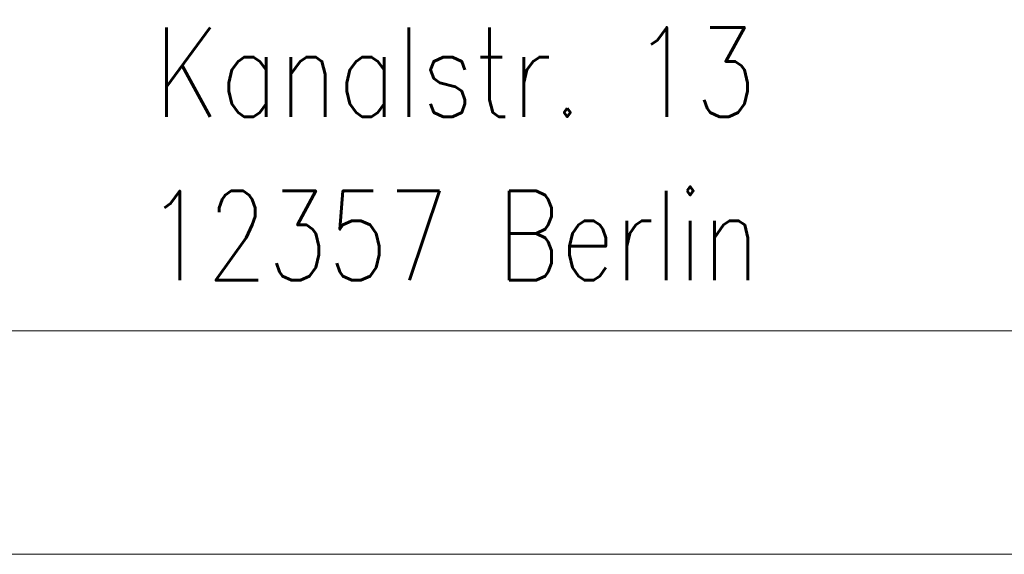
# Model space of a CAD drawing. Header units: millimetres. Extents: x 0 to 1189, y 0 to 841.
# Tile 11 of 26: x 1039 to 1061, y 5 to 17. Entities that reach past the tile are written whole.
import ezdxf

# ---------------------------------------------------------------- set-up
doc = ezdxf.new("R2010")
doc.units = ezdxf.units.MM
doc.layers.add('220', color=7, linetype='CONTINUOUS', true_color=0xffffff)
doc.styles.add('helios_con_it', font='simplex.shx')
doc.styles.add('latin_extended', font='simplex.shx')

msp = doc.modelspace()

# ---------------------------------------------------------------- linework, layer by layer
at = {"layer": '220', "color": 150, "linetype": 'Continuous', "lineweight": 18}
msp.add_line((999, 10), (1179, 10), dxfattribs=at)
at = {"layer": '220', "color": 150, "linetype": 'Continuous', "lineweight": 13}
msp.add_line((1032.187, 10), (1083.2, 10), dxfattribs=at)
at = {"layer": '220', "color": 30, "linetype": 'Continuous', "lineweight": 18}
msp.add_line((5, 5), (1184, 5), dxfattribs=at)

# ---------------------------------------------------------------- texts
at = {"layer": '220', "color": 1, "linetype": 'Continuous', "lineweight": 13, "char_height": 2, "attachment_point": 7, "line_spacing_factor": 0.903614, "style": 'helios_con_it'}
for s, insert in [('\\W0.8103;Kanalstr. 13', (1042.23, 14.791)), ('\\W0.7881;12357 Berlin', (1042.058, 11.132))]:
    msp.add_mtext(s, dxfattribs=dict(at, insert=insert))
at = {"layer": '220', "color": 150, "linetype": 'Continuous', "lineweight": 18, "char_height": 2, "attachment_point": 7, "line_spacing_factor": 0.963855, "style": 'latin_extended'}
for insert in [(1039.336, 5.926), (1042.336, 5.926), (1047.336, 5.926), (1058.836, 5.926)]:
    msp.add_mtext('\\W1.0000;', dxfattribs=dict(at, insert=insert))

doc.saveas('drawing.dxf')
